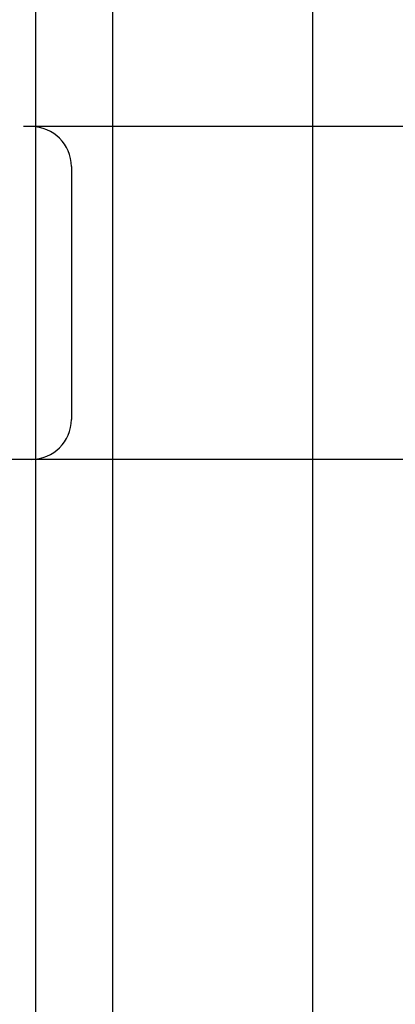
# Model space of a CAD drawing. Header units: inches. Extents: x 0 to 278, y 0 to 180.
# Tile 54 of 76: x 92.498 to 92.639, y 92.626 to 92.996. Entities that reach past the tile are written whole.
import ezdxf

# ---------------------------------------------------------------- set-up
doc = ezdxf.new("R2010")
doc.units = ezdxf.units.IN
doc.header["$LTSCALE"] = 15.310625
doc.header["$MEASUREMENT"] = 0
doc.linetypes.add('HIDDEN', pattern=[0.2, 0.1, -0.1])
doc.layers.add('DEFAULT_2', color=8, linetype='HIDDEN')
doc.layers.add('RIGHTHAND_DOOR_ASSEMBLY', color=7, linetype='CONTINUOUS')

msp = doc.modelspace()

# ---------------------------------------------------------------- linework, layer by layer
at = {"layer": 'DEFAULT_2', "color": 8, "linetype": 'HIDDEN'}
for p, q in [((92.53277, 88.4883), (92.53277, 93.98881)), ((94.03027, 92.95548), (91.53529, 92.95548)), ((92.51715, 92.94048), (92.51715, 92.84548)), ((93.28277, 92.83048), (92.28277, 92.83048))]:
    msp.add_line(p, q, dxfattribs=at)
for centre, start, end in [((92.50215, 92.94048), 0, 90), ((92.50215, 92.84548), 270, 360)]:
    msp.add_arc(centre, 0.015, start, end, dxfattribs=at)
at = {"layer": 'RIGHTHAND_DOOR_ASSEMBLY', "color": 8, "linetype": 'HIDDEN'}
msp.add_line((92.60777, 102.86048), (92.60777, 80.05048), dxfattribs=at)
at = {"layer": 'RIGHTHAND_DOOR_ASSEMBLY', "color": 3, "linetype": 'Continuous'}
msp.add_line((92.50377, 80.20548), (92.50377, 102.70548), dxfattribs=at)

doc.saveas('drawing.dxf')
